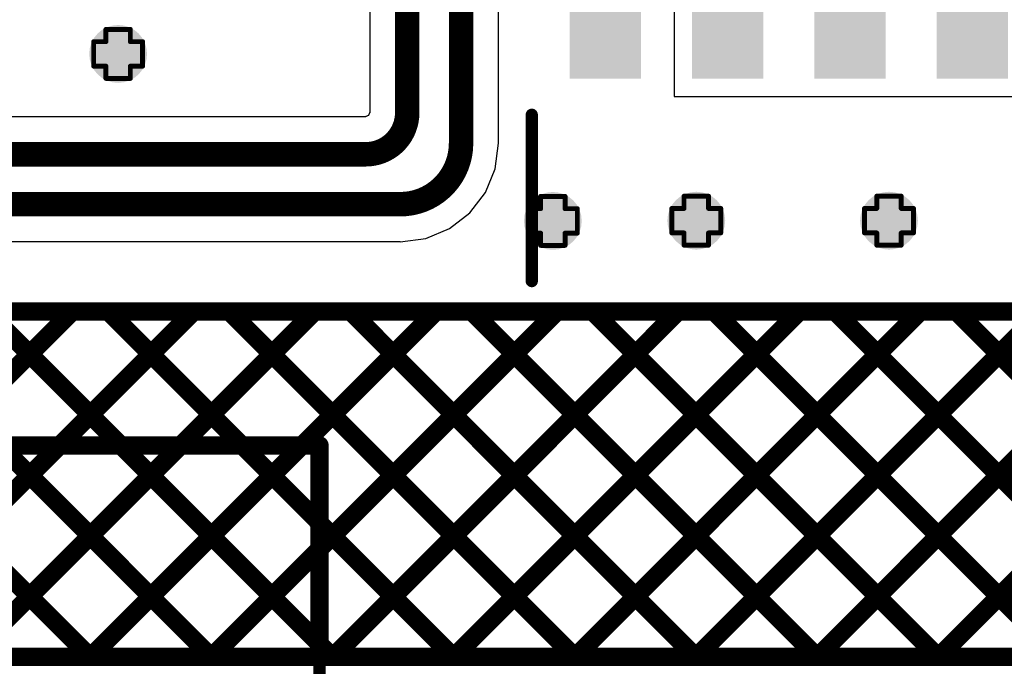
# Model space of a CAD drawing. Header units: inches. Extents: x -0.1 to 10.2, y 0 to 6.5.
# Tile 53 of 95: x 1.476 to 1.878, y 2.83 to 3.094. Entities that reach past the tile are written whole.
import ezdxf

# ---------------------------------------------------------------- set-up
doc = ezdxf.new("R2010")
doc.units = ezdxf.units.IN
doc.header["$MEASUREMENT"] = 0
for name, color, linetype in [('Bottom Layer', 5, 'Continuous'), ('Bottom Overlay', 54, 'Continuous'), ('Drill Drawing', 1, 'Continuous'), ('Top Layer', 1, 'Continuous'), ('Top Overlay', 2, 'Continuous'), ('Top Paste', 8, 'Continuous'), ('Top Solder', 216, 'Continuous'), ('Via Holes', 16, 'Continuous')]:
    doc.layers.add(name, color=color, linetype=linetype)

# ---------------------------------------------------------------- blocks, each defined once
blk = doc.blocks.new('SOIC_16_300____12')
at = {"layer": 'Top Layer'}
for points in [[(-0.22441, 0.18681), (-0.15945, 0.18681), (-0.15945, 0.16319), (-0.22441, 0.16319)], [(0.15945, 0.18681), (0.22441, 0.18681), (0.22441, 0.16319), (0.15945, 0.16319)], [(-0.22441, 0.13681), (-0.15945, 0.13681), (-0.15945, 0.11319), (-0.22441, 0.11319)], [(0.15945, 0.13681), (0.22441, 0.13681), (0.22441, 0.11319), (0.15945, 0.11319)], [(-0.22441, 0.08681), (-0.15945, 0.08681), (-0.15945, 0.06319), (-0.22441, 0.06319)], [(0.15945, 0.08681), (0.22441, 0.08681), (0.22441, 0.06319), (0.15945, 0.06319)], [(-0.22441, 0.03681), (-0.15945, 0.03681), (-0.15945, 0.01319), (-0.22441, 0.01319)], [(0.15945, 0.03681), (0.22441, 0.03681), (0.22441, 0.01319), (0.15945, 0.01319)], [(-0.22441, -0.01319), (-0.15945, -0.01319), (-0.15945, -0.03681), (-0.22441, -0.03681)], [(0.15945, -0.01319), (0.22441, -0.01319), (0.22441, -0.03681), (0.15945, -0.03681)], [(-0.22441, -0.06319), (-0.15945, -0.06319), (-0.15945, -0.08681), (-0.22441, -0.08681)], [(0.15945, -0.06319), (0.22441, -0.06319), (0.22441, -0.08681), (0.15945, -0.08681)], [(-0.22441, -0.11319), (-0.15945, -0.11319), (-0.15945, -0.13681), (-0.22441, -0.13681)], [(0.15945, -0.11319), (0.22441, -0.11319), (0.22441, -0.13681), (0.15945, -0.13681)], [(-0.22441, -0.16319), (-0.15945, -0.16319), (-0.15945, -0.18681), (-0.22441, -0.18681)], [(0.15945, -0.16319), (0.22441, -0.16319), (0.22441, -0.18681), (0.15945, -0.18681)]]:
    blk.add_hatch(color=1, dxfattribs=at).paths.add_polyline_path(points)
at = {"layer": 'Top Overlay'}
blk.add_hatch(color=2, dxfattribs=at).paths.add_polyline_path([(-0.156, 0.162), (-0.142, 0.162), (-0.142, 0.188), (-0.156, 0.188)])
at = {"layer": 'Top Paste'}
for points in [[(-0.22441, 0.18681), (-0.15945, 0.18681), (-0.15945, 0.16319), (-0.22441, 0.16319)], [(0.15945, 0.18681), (0.22441, 0.18681), (0.22441, 0.16319), (0.15945, 0.16319)], [(-0.22441, 0.13681), (-0.15945, 0.13681), (-0.15945, 0.11319), (-0.22441, 0.11319)], [(0.15945, 0.13681), (0.22441, 0.13681), (0.22441, 0.11319), (0.15945, 0.11319)], [(-0.22441, 0.08681), (-0.15945, 0.08681), (-0.15945, 0.06319), (-0.22441, 0.06319)], [(0.15945, 0.08681), (0.22441, 0.08681), (0.22441, 0.06319), (0.15945, 0.06319)], [(-0.22441, 0.03681), (-0.15945, 0.03681), (-0.15945, 0.01319), (-0.22441, 0.01319)], [(0.15945, 0.03681), (0.22441, 0.03681), (0.22441, 0.01319), (0.15945, 0.01319)], [(-0.22441, -0.01319), (-0.15945, -0.01319), (-0.15945, -0.03681), (-0.22441, -0.03681)], [(0.15945, -0.01319), (0.22441, -0.01319), (0.22441, -0.03681), (0.15945, -0.03681)], [(-0.22441, -0.06319), (-0.15945, -0.06319), (-0.15945, -0.08681), (-0.22441, -0.08681)], [(0.15945, -0.06319), (0.22441, -0.06319), (0.22441, -0.08681), (0.15945, -0.08681)], [(-0.22441, -0.11319), (-0.15945, -0.11319), (-0.15945, -0.13681), (-0.22441, -0.13681)], [(0.15945, -0.11319), (0.22441, -0.11319), (0.22441, -0.13681), (0.15945, -0.13681)], [(-0.22441, -0.16319), (-0.15945, -0.16319), (-0.15945, -0.18681), (-0.22441, -0.18681)], [(0.15945, -0.16319), (0.22441, -0.16319), (0.22441, -0.18681), (0.15945, -0.18681)]]:
    blk.add_hatch(color=8, dxfattribs=at).paths.add_polyline_path(points)
at = {"layer": 'Top Solder'}
for points in [[(-0.22717, 0.18957), (-0.15669, 0.18957), (-0.15669, 0.16043), (-0.22717, 0.16043)], [(0.15669, 0.18957), (0.22717, 0.18957), (0.22717, 0.16043), (0.15669, 0.16043)], [(-0.22717, 0.13957), (-0.15669, 0.13957), (-0.15669, 0.11043), (-0.22717, 0.11043)], [(0.15669, 0.13957), (0.22717, 0.13957), (0.22717, 0.11043), (0.15669, 0.11043)], [(-0.22717, 0.08957), (-0.15669, 0.08957), (-0.15669, 0.06043), (-0.22717, 0.06043)], [(0.15669, 0.08957), (0.22717, 0.08957), (0.22717, 0.06043), (0.15669, 0.06043)], [(-0.22717, 0.03957), (-0.15669, 0.03957), (-0.15669, 0.01043), (-0.22717, 0.01043)], [(0.15669, 0.03957), (0.22717, 0.03957), (0.22717, 0.01043), (0.15669, 0.01043)], [(-0.22717, -0.01043), (-0.15669, -0.01043), (-0.15669, -0.03957), (-0.22717, -0.03957)], [(0.15669, -0.01043), (0.22717, -0.01043), (0.22717, -0.03957), (0.15669, -0.03957)], [(-0.22717, -0.06043), (-0.15669, -0.06043), (-0.15669, -0.08957), (-0.22717, -0.08957)], [(0.15669, -0.06043), (0.22717, -0.06043), (0.22717, -0.08957), (0.15669, -0.08957)], [(-0.22717, -0.11043), (-0.15669, -0.11043), (-0.15669, -0.13957), (-0.22717, -0.13957)], [(0.15669, -0.11043), (0.22717, -0.11043), (0.22717, -0.13957), (0.15669, -0.13957)], [(-0.22717, -0.16043), (-0.15669, -0.16043), (-0.15669, -0.18957), (-0.22717, -0.18957)], [(0.15669, -0.16043), (0.22717, -0.16043), (0.22717, -0.18957), (0.15669, -0.18957)]]:
    blk.add_hatch(color=216, dxfattribs=at).paths.add_polyline_path(points)
at = {"layer": 'Top Overlay', "const_width": 0.00787}
for points in [[(-0.2363, 0.171), (-0.2363, 0.181)], [(-0.2313, 0.176), (-0.2363, 0.181)], [(-0.2363, 0.171), (-0.2313, 0.176)]]:
    blk.add_lwpolyline(points, dxfattribs=at)
at = {"layer": 'Top Overlay', "const_width": 0.00394}
for points in [[(-0.23827, 0.181, 1), (-0.23433, 0.181, 1)], [(-0.23827, 0.181, 1), (-0.23433, 0.181, 1)], [(-0.23327, 0.176, 1), (-0.22933, 0.176, 1)], [(-0.23327, 0.176, 1), (-0.22933, 0.176, 1)], [(-0.23827, 0.171, 1), (-0.23433, 0.171, 1)], [(-0.23827, 0.171, 1), (-0.23433, 0.171, 1)]]:
    blk.add_lwpolyline(points, format="xyb", close=True, dxfattribs=at)
blk = doc.blocks.new('X9555WV_2_12_6TV01_B_56')
at = {"layer": 'Bottom Overlay', "const_width": 0.005}
for points in [[(-0.755, -0.188), (-0.755, 0.17323)], [(0.755, 0.17323), (-0.755, 0.17323)]]:
    blk.add_lwpolyline(points, dxfattribs=at)
at = {"layer": 'Bottom Overlay', "const_width": 0.0025}
blk.add_lwpolyline([(-0.75625, 0.17323, 1), (-0.75375, 0.17323, 1)], format="xyb", close=True, dxfattribs=at)
blk.add_lwpolyline([(-0.75625, 0.17323, 1), (-0.75375, 0.17323, 1)], format="xyb", close=True, dxfattribs=at)

msp = doc.modelspace()

# ---------------------------------------------------------------- hatches: boundary and pattern name
at = {"layer": 'Bottom Layer'}
h = msp.add_hatch(color=5, dxfattribs=at)
edge = h.paths.add_edge_path()
edge.add_arc((1.51575, 3.08024), 0.01181, 0, 360)
h = msp.add_hatch(color=5, dxfattribs=at)
edge = h.paths.add_edge_path()
edge.add_arc((1.69336, 3.01204), 0.01181, 0, 360)
h = msp.add_hatch(color=5, dxfattribs=at)
edge = h.paths.add_edge_path()
edge.add_arc((1.75197, 3.01213), 0.01181, 0, 360)
h = msp.add_hatch(color=5, dxfattribs=at)
edge = h.paths.add_edge_path()
edge.add_arc((1.83071, 3.01213), 0.01181, 0, 360)
at = {"layer": 'Top Layer'}
h = msp.add_hatch(color=1, dxfattribs=at)
edge = h.paths.add_edge_path()
edge.add_arc((1.51575, 3.08024), 0.01181, 0, 360)
h = msp.add_hatch(color=1, dxfattribs=at)
edge = h.paths.add_edge_path()
edge.add_arc((1.69336, 3.01204), 0.01181, 0, 360)
h = msp.add_hatch(color=1, dxfattribs=at)
edge = h.paths.add_edge_path()
edge.add_arc((1.75197, 3.01213), 0.01181, 0, 360)
h = msp.add_hatch(color=1, dxfattribs=at)
edge = h.paths.add_edge_path()
edge.add_arc((1.83071, 3.01213), 0.01181, 0, 360)
at = {"layer": 'Via Holes'}
h = msp.add_hatch(color=7, dxfattribs=at)
edge = h.paths.add_edge_path()
edge.add_arc((1.51575, 3.08024), 0.00591, 0, 360)
h = msp.add_hatch(color=7, dxfattribs=at)
edge = h.paths.add_edge_path()
edge.add_arc((1.69336, 3.01204), 0.00591, 0, 360)
h = msp.add_hatch(color=7, dxfattribs=at)
edge = h.paths.add_edge_path()
edge.add_arc((1.75197, 3.01213), 0.00591, 0, 360)
h = msp.add_hatch(color=7, dxfattribs=at)
edge = h.paths.add_edge_path()
edge.add_arc((1.83071, 3.01213), 0.00591, 0, 360)

# ---------------------------------------------------------------- linework, layer by layer
at = {"layer": 'Bottom Layer'}
msp.add_line((4.54592, 2.97828), (0.01529, 2.97828), dxfattribs=at)
at = {"layer": 'Bottom Overlay', "const_width": 0.0075}
for points in [[(0.02014, 2.975), (4.53992, 2.975)], [(1.44239, 2.92035), (1.49703, 2.975)], [(1.46225, 2.975), (1.51689, 2.92035)], [(1.49189, 2.92035), (1.54653, 2.975)], [(1.51174, 2.975), (1.56639, 2.92035)], [(1.54138, 2.92035), (1.59603, 2.975)], [(1.56124, 2.975), (1.70224, 2.834)], [(1.59088, 2.92035), (1.64553, 2.975)], [(1.59803, 2.878), (1.69502, 2.975)], [(1.60352, 2.834), (1.74452, 2.975)], [(1.61074, 2.975), (1.75174, 2.834)], [(1.65302, 2.834), (1.79402, 2.975)], [(1.66024, 2.975), (1.80124, 2.834)], [(1.70252, 2.834), (1.84352, 2.975)], [(1.70973, 2.975), (1.85073, 2.834)], [(1.75201, 2.834), (1.89301, 2.975)], [(1.75923, 2.975), (1.90023, 2.834)], [(1.80151, 2.834), (1.94251, 2.975)], [(1.80873, 2.975), (1.94973, 2.834)], [(1.85101, 2.834), (1.99201, 2.975)], [(1.85823, 2.975), (1.99923, 2.834)], [(1.2368, 2.92035), (1.59803, 2.92035)], [(1.2368, 2.92035), (1.59803, 2.92035)], [(1.59803, 2.834), (1.59803, 2.92035)], [(1.59803, 2.834), (1.59803, 2.92035)], [(1.59803, 2.88872), (1.65274, 2.834)], [(1.59803, 2.83922), (1.60325, 2.834)], [(1.59803, 2.834), (2.18168, 2.834)]]:
    msp.add_lwpolyline(points, dxfattribs=at)
at = {"layer": 'Bottom Overlay', "const_width": 0.00375}
for points in [[(1.49516, 2.975, 1), (1.49891, 2.975, 1)], [(1.50987, 2.975, 1), (1.51362, 2.975, 1)], [(1.54466, 2.975, 1), (1.54841, 2.975, 1)], [(1.55937, 2.975, 1), (1.56312, 2.975, 1)], [(1.59415, 2.975, 1), (1.5979, 2.975, 1)], [(1.60886, 2.975, 1), (1.61261, 2.975, 1)], [(1.64365, 2.975, 1), (1.6474, 2.975, 1)], [(1.65836, 2.975, 1), (1.66211, 2.975, 1)], [(1.69315, 2.975, 1), (1.6969, 2.975, 1)], [(1.70786, 2.975, 1), (1.71161, 2.975, 1)], [(1.74265, 2.975, 1), (1.7464, 2.975, 1)], [(1.75736, 2.975, 1), (1.76111, 2.975, 1)], [(1.79214, 2.975, 1), (1.79589, 2.975, 1)], [(1.80685, 2.975, 1), (1.8106, 2.975, 1)], [(1.84164, 2.975, 1), (1.84539, 2.975, 1)], [(1.85635, 2.975, 1), (1.8601, 2.975, 1)], [(1.49001, 2.92035, 1), (1.49376, 2.92035, 1)], [(1.51502, 2.92035, 1), (1.51877, 2.92035, 1)], [(1.53951, 2.92035, 1), (1.54326, 2.92035, 1)], [(1.56452, 2.92035, 1), (1.56827, 2.92035, 1)], [(1.58901, 2.92035, 1), (1.59276, 2.92035, 1)], [(1.59615, 2.92035, 1), (1.5999, 2.92035, 1)], [(1.59615, 2.92035, 1), (1.5999, 2.92035, 1)], [(1.59615, 2.92035, 1), (1.5999, 2.92035, 1)], [(1.59615, 2.92035, 1), (1.5999, 2.92035, 1)], [(1.59615, 2.88872, 1), (1.5999, 2.88872, 1)], [(1.59615, 2.878, 1), (1.5999, 2.878, 1)], [(1.59615, 2.83922, 1), (1.5999, 2.83922, 1)], [(1.59615, 2.834, 1), (1.5999, 2.834, 1)], [(1.59615, 2.834, 1), (1.5999, 2.834, 1)], [(1.59615, 2.834, 1), (1.5999, 2.834, 1)], [(1.60137, 2.834, 1), (1.60512, 2.834, 1)], [(1.60165, 2.834, 1), (1.6054, 2.834, 1)], [(1.65087, 2.834, 1), (1.65462, 2.834, 1)], [(1.65114, 2.834, 1), (1.65489, 2.834, 1)], [(1.70037, 2.834, 1), (1.70412, 2.834, 1)], [(1.70064, 2.834, 1), (1.70439, 2.834, 1)], [(1.74986, 2.834, 1), (1.75361, 2.834, 1)], [(1.75014, 2.834, 1), (1.75389, 2.834, 1)], [(1.79936, 2.834, 1), (1.80311, 2.834, 1)], [(1.79964, 2.834, 1), (1.80339, 2.834, 1)], [(1.84886, 2.834, 1), (1.85261, 2.834, 1)], [(1.84913, 2.834, 1), (1.85288, 2.834, 1)]]:
    msp.add_lwpolyline(points, format="xyb", close=True, dxfattribs=at)
at = {"layer": 'Drill Drawing', "const_width": 0.002}
for points in [[(1.51075, 3.08524), (1.51075, 3.09024)], [(1.51075, 3.09024), (1.52075, 3.09024)], [(1.52075, 3.08524), (1.52075, 3.09024)], [(1.50575, 3.07524), (1.50575, 3.08524)], [(1.50575, 3.08524), (1.51075, 3.08524)], [(1.52075, 3.08524), (1.52575, 3.08524)], [(1.52575, 3.07524), (1.52575, 3.08524)], [(1.50575, 3.07524), (1.51075, 3.07524)], [(1.51075, 3.07024), (1.51075, 3.07524)], [(1.52075, 3.07524), (1.52575, 3.07524)], [(1.52075, 3.07024), (1.52075, 3.07524)], [(1.51075, 3.07024), (1.52075, 3.07024)], [(1.68836, 3.01704), (1.68836, 3.02204)], [(1.68836, 3.02204), (1.69836, 3.02204)], [(1.69836, 3.01704), (1.69836, 3.02204)], [(1.74697, 3.01713), (1.74697, 3.02213)], [(1.74697, 3.02213), (1.75697, 3.02213)], [(1.75697, 3.01713), (1.75697, 3.02213)], [(1.82571, 3.01713), (1.82571, 3.02213)], [(1.82571, 3.02213), (1.83571, 3.02213)], [(1.83571, 3.01713), (1.83571, 3.02213)], [(1.68336, 3.00704), (1.68336, 3.01704)], [(1.68336, 3.01704), (1.68836, 3.01704)], [(1.69836, 3.01704), (1.70336, 3.01704)], [(1.70336, 3.00704), (1.70336, 3.01704)], [(1.74197, 3.00713), (1.74197, 3.01713)], [(1.74197, 3.01713), (1.74697, 3.01713)], [(1.75697, 3.01713), (1.76197, 3.01713)], [(1.76197, 3.00713), (1.76197, 3.01713)], [(1.82071, 3.00713), (1.82071, 3.01713)], [(1.82071, 3.01713), (1.82571, 3.01713)], [(1.83571, 3.01713), (1.84071, 3.01713)], [(1.84071, 3.00713), (1.84071, 3.01713)], [(1.68336, 3.00704), (1.68836, 3.00704)], [(1.68836, 3.00204), (1.68836, 3.00704)], [(1.69836, 3.00704), (1.70336, 3.00704)], [(1.69836, 3.00204), (1.69836, 3.00704)], [(1.74197, 3.00713), (1.74697, 3.00713)], [(1.74697, 3.00213), (1.74697, 3.00713)], [(1.75697, 3.00713), (1.76197, 3.00713)], [(1.75697, 3.00213), (1.75697, 3.00713)], [(1.82071, 3.00713), (1.82571, 3.00713)], [(1.82571, 3.00213), (1.82571, 3.00713)], [(1.83571, 3.00713), (1.84071, 3.00713)], [(1.83571, 3.00213), (1.83571, 3.00713)], [(1.68836, 3.00204), (1.69836, 3.00204)], [(1.74697, 3.00213), (1.75697, 3.00213)], [(1.82571, 3.00213), (1.83571, 3.00213)]]:
    msp.add_lwpolyline(points, dxfattribs=at)
at = {"layer": 'Drill Drawing', "const_width": 0.001}
for points in [[(1.51025, 3.09024, 1), (1.51125, 3.09024, 1)], [(1.51025, 3.09024, 1), (1.51125, 3.09024, 1)], [(1.52025, 3.09024, 1), (1.52125, 3.09024, 1)], [(1.52025, 3.09024, 1), (1.52125, 3.09024, 1)], [(1.50525, 3.08524, 1), (1.50625, 3.08524, 1)], [(1.50525, 3.08524, 1), (1.50625, 3.08524, 1)], [(1.51025, 3.08524, 1), (1.51125, 3.08524, 1)], [(1.51025, 3.08524, 1), (1.51125, 3.08524, 1)], [(1.52025, 3.08524, 1), (1.52125, 3.08524, 1)], [(1.52025, 3.08524, 1), (1.52125, 3.08524, 1)], [(1.52525, 3.08524, 1), (1.52625, 3.08524, 1)], [(1.52525, 3.08524, 1), (1.52625, 3.08524, 1)], [(1.50525, 3.07524, 1), (1.50625, 3.07524, 1)], [(1.50525, 3.07524, 1), (1.50625, 3.07524, 1)], [(1.51025, 3.07524, 1), (1.51125, 3.07524, 1)], [(1.51025, 3.07524, 1), (1.51125, 3.07524, 1)], [(1.52025, 3.07524, 1), (1.52125, 3.07524, 1)], [(1.52025, 3.07524, 1), (1.52125, 3.07524, 1)], [(1.52525, 3.07524, 1), (1.52625, 3.07524, 1)], [(1.52525, 3.07524, 1), (1.52625, 3.07524, 1)], [(1.51025, 3.07024, 1), (1.51125, 3.07024, 1)], [(1.51025, 3.07024, 1), (1.51125, 3.07024, 1)], [(1.52025, 3.07024, 1), (1.52125, 3.07024, 1)], [(1.52025, 3.07024, 1), (1.52125, 3.07024, 1)], [(1.68786, 3.02204, 1), (1.68886, 3.02204, 1)], [(1.68786, 3.02204, 1), (1.68886, 3.02204, 1)], [(1.69786, 3.02204, 1), (1.69886, 3.02204, 1)], [(1.69786, 3.02204, 1), (1.69886, 3.02204, 1)], [(1.74647, 3.02213, 1), (1.74747, 3.02213, 1)], [(1.74647, 3.02213, 1), (1.74747, 3.02213, 1)], [(1.75647, 3.02213, 1), (1.75747, 3.02213, 1)], [(1.75647, 3.02213, 1), (1.75747, 3.02213, 1)], [(1.82521, 3.02213, 1), (1.82621, 3.02213, 1)], [(1.82521, 3.02213, 1), (1.82621, 3.02213, 1)], [(1.83521, 3.02213, 1), (1.83621, 3.02213, 1)], [(1.83521, 3.02213, 1), (1.83621, 3.02213, 1)], [(1.68286, 3.01704, 1), (1.68386, 3.01704, 1)], [(1.68286, 3.01704, 1), (1.68386, 3.01704, 1)], [(1.68786, 3.01704, 1), (1.68886, 3.01704, 1)], [(1.68786, 3.01704, 1), (1.68886, 3.01704, 1)], [(1.69786, 3.01704, 1), (1.69886, 3.01704, 1)], [(1.69786, 3.01704, 1), (1.69886, 3.01704, 1)], [(1.70286, 3.01704, 1), (1.70386, 3.01704, 1)], [(1.70286, 3.01704, 1), (1.70386, 3.01704, 1)], [(1.74147, 3.01713, 1), (1.74247, 3.01713, 1)], [(1.74147, 3.01713, 1), (1.74247, 3.01713, 1)], [(1.74647, 3.01713, 1), (1.74747, 3.01713, 1)], [(1.74647, 3.01713, 1), (1.74747, 3.01713, 1)], [(1.75647, 3.01713, 1), (1.75747, 3.01713, 1)], [(1.75647, 3.01713, 1), (1.75747, 3.01713, 1)], [(1.76147, 3.01713, 1), (1.76247, 3.01713, 1)], [(1.76147, 3.01713, 1), (1.76247, 3.01713, 1)], [(1.82021, 3.01713, 1), (1.82121, 3.01713, 1)], [(1.82021, 3.01713, 1), (1.82121, 3.01713, 1)], [(1.82521, 3.01713, 1), (1.82621, 3.01713, 1)], [(1.82521, 3.01713, 1), (1.82621, 3.01713, 1)], [(1.83521, 3.01713, 1), (1.83621, 3.01713, 1)], [(1.83521, 3.01713, 1), (1.83621, 3.01713, 1)], [(1.84021, 3.01713, 1), (1.84121, 3.01713, 1)], [(1.84021, 3.01713, 1), (1.84121, 3.01713, 1)], [(1.68286, 3.00704, 1), (1.68386, 3.00704, 1)], [(1.68286, 3.00704, 1), (1.68386, 3.00704, 1)], [(1.68786, 3.00704, 1), (1.68886, 3.00704, 1)], [(1.68786, 3.00704, 1), (1.68886, 3.00704, 1)], [(1.69786, 3.00704, 1), (1.69886, 3.00704, 1)], [(1.69786, 3.00704, 1), (1.69886, 3.00704, 1)], [(1.70286, 3.00704, 1), (1.70386, 3.00704, 1)], [(1.70286, 3.00704, 1), (1.70386, 3.00704, 1)], [(1.74147, 3.00713, 1), (1.74247, 3.00713, 1)], [(1.74147, 3.00713, 1), (1.74247, 3.00713, 1)], [(1.74647, 3.00713, 1), (1.74747, 3.00713, 1)], [(1.74647, 3.00713, 1), (1.74747, 3.00713, 1)], [(1.75647, 3.00713, 1), (1.75747, 3.00713, 1)], [(1.75647, 3.00713, 1), (1.75747, 3.00713, 1)], [(1.76147, 3.00713, 1), (1.76247, 3.00713, 1)], [(1.76147, 3.00713, 1), (1.76247, 3.00713, 1)], [(1.82021, 3.00713, 1), (1.82121, 3.00713, 1)], [(1.82021, 3.00713, 1), (1.82121, 3.00713, 1)], [(1.82521, 3.00713, 1), (1.82621, 3.00713, 1)], [(1.82521, 3.00713, 1), (1.82621, 3.00713, 1)], [(1.83521, 3.00713, 1), (1.83621, 3.00713, 1)], [(1.83521, 3.00713, 1), (1.83621, 3.00713, 1)], [(1.84021, 3.00713, 1), (1.84121, 3.00713, 1)], [(1.84021, 3.00713, 1), (1.84121, 3.00713, 1)], [(1.68786, 3.00204, 1), (1.68886, 3.00204, 1)], [(1.68786, 3.00204, 1), (1.68886, 3.00204, 1)], [(1.69786, 3.00204, 1), (1.69886, 3.00204, 1)], [(1.69786, 3.00204, 1), (1.69886, 3.00204, 1)], [(1.74647, 3.00213, 1), (1.74747, 3.00213, 1)], [(1.74647, 3.00213, 1), (1.74747, 3.00213, 1)], [(1.75647, 3.00213, 1), (1.75747, 3.00213, 1)], [(1.75647, 3.00213, 1), (1.75747, 3.00213, 1)], [(1.82521, 3.00213, 1), (1.82621, 3.00213, 1)], [(1.82521, 3.00213, 1), (1.82621, 3.00213, 1)], [(1.83521, 3.00213, 1), (1.83621, 3.00213, 1)], [(1.83521, 3.00213, 1), (1.83621, 3.00213, 1)]]:
    msp.add_lwpolyline(points, format="xyb", close=True, dxfattribs=at)
at = {"layer": 'Top Layer'}
for p, q in [((1.67116, 3.04373), (1.67116, 3.52349)), ((1.74295, 3.1478), (1.74295, 3.06283)), ((1.61856, 3.12852), (1.61856, 3.0562)), ((1.74295, 3.06283), (1.78495, 3.06283)), ((1.78495, 3.06283), (1.78657, 3.06283)), ((1.78657, 3.06283), (1.79295, 3.06283)), ((1.79295, 3.06283), (1.79457, 3.06283)), ((1.79457, 3.06283), (1.83657, 3.06283)), ((1.83657, 3.06283), (1.83657, 3.06283)), ((1.83657, 3.06283), (1.84295, 3.06283)), ((1.84295, 3.06283), (1.84295, 3.06283)), ((1.84295, 3.06283), (1.88657, 3.06283)), ((1.61691, 3.05455), (0.99764, 3.05455)), ((1.61802, 3.05509), (1.61691, 3.05464)), ((1.61691, 3.05464), (1.61691, 3.05455)), ((1.61848, 3.0562), (1.61802, 3.05509)), ((1.61856, 3.0562), (1.61848, 3.0562)), ((1.66984, 3.03332), (1.67121, 3.04373)), ((1.67121, 3.04373), (1.67116, 3.04373)), ((1.66583, 3.02362), (1.66984, 3.03332)), ((1.65944, 3.0153), (1.66583, 3.02362)), ((1.65111, 3.00891), (1.65944, 3.0153)), ((1.64141, 3.00489), (1.65111, 3.00891)), ((0.89949, 3.00357), (1.631, 3.00357)), ((1.631, 3.00352), (1.64141, 3.00489)), ((1.631, 3.00357), (1.631, 3.00352)), ((4.54592, 2.97836), (0.1492, 2.97836))]:
    msp.add_line(p, q, dxfattribs=at)
at = {"layer": 'Top Layer', "const_width": 0.01}
for points in [[(1.63386, 3.0562), (1.63386, 3.56258)], [(1.65587, 3.04373), (1.65587, 3.52349)], [(0.98929, 3.03925), (1.61691, 3.03925)], [(0.89949, 3.01886), (1.631, 3.01886)]]:
    msp.add_lwpolyline(points, dxfattribs=at)
for points in [[(1.63386, 3.0562, -0.414214), (1.61691, 3.03925)], [(1.65587, 3.04373, -0.414214), (1.631, 3.01886)]]:
    msp.add_lwpolyline(points, format="xyb", dxfattribs=at)
at = {"layer": 'Top Layer', "const_width": 0.005}
for points in [[(1.63136, 3.0562, 1), (1.63636, 3.0562, 1)], [(1.63136, 3.0562, 1), (1.63636, 3.0562, 1)], [(1.65337, 3.04373, 1), (1.65837, 3.04373, 1)], [(1.65337, 3.04373, 1), (1.65837, 3.04373, 1)], [(1.61441, 3.03925, 1), (1.61941, 3.03925, 1)], [(1.61441, 3.03925, 1), (1.61941, 3.03925, 1)], [(1.6285, 3.01886, 1), (1.6335, 3.01886, 1)], [(1.6285, 3.01886, 1), (1.6335, 3.01886, 1)]]:
    msp.add_lwpolyline(points, format="xyb", close=True, dxfattribs=at)
at = {"layer": 'Top Overlay'}
for points, const_width in [([(1.68476, 2.98745), (1.68476, 3.05539)], 0.005), ([(0.139, 2.975), (4.54592, 2.975)], 0.0075), ([(1.35603, 2.834), (1.49703, 2.975)], 0.0075), ([(1.36325, 2.975), (1.50425, 2.834)], 0.0075), ([(1.40553, 2.834), (1.54653, 2.975)], 0.0075), ([(1.41275, 2.975), (1.55375, 2.834)], 0.0075), ([(1.45503, 2.834), (1.59603, 2.975)], 0.0075), ([(1.46225, 2.975), (1.60325, 2.834)], 0.0075), ([(1.50453, 2.834), (1.64553, 2.975)], 0.0075), ([(1.51174, 2.975), (1.65274, 2.834)], 0.0075), ([(1.55402, 2.834), (1.69502, 2.975)], 0.0075), ([(1.56124, 2.975), (1.70224, 2.834)], 0.0075), ([(1.60352, 2.834), (1.74452, 2.975)], 0.0075), ([(1.61074, 2.975), (1.75174, 2.834)], 0.0075), ([(1.65302, 2.834), (1.79402, 2.975)], 0.0075), ([(1.66024, 2.975), (1.80124, 2.834)], 0.0075), ([(1.70252, 2.834), (1.84352, 2.975)], 0.0075), ([(1.70973, 2.975), (1.85073, 2.834)], 0.0075), ([(1.75201, 2.834), (1.89301, 2.975)], 0.0075), ([(1.75923, 2.975), (1.90023, 2.834)], 0.0075), ([(1.80151, 2.834), (1.94251, 2.975)], 0.0075), ([(1.80873, 2.975), (1.94973, 2.834)], 0.0075), ([(1.85101, 2.834), (1.99201, 2.975)], 0.0075), ([(1.85823, 2.975), (1.99923, 2.834)], 0.0075), ([(0.255, 2.834), (4.42345, 2.834)], 0.0075)]:
    msp.add_lwpolyline(points, dxfattribs=dict(at, const_width=const_width))
for points, const_width in [([(1.68351, 3.05539, 1), (1.68601, 3.05539, 1)], 0.0025), ([(1.68351, 2.98745, 1), (1.68601, 2.98745, 1)], 0.0025), ([(1.49516, 2.975, 1), (1.49891, 2.975, 1)], 0.00375), ([(1.50987, 2.975, 1), (1.51362, 2.975, 1)], 0.00375), ([(1.54466, 2.975, 1), (1.54841, 2.975, 1)], 0.00375), ([(1.55937, 2.975, 1), (1.56312, 2.975, 1)], 0.00375), ([(1.59415, 2.975, 1), (1.5979, 2.975, 1)], 0.00375), ([(1.60886, 2.975, 1), (1.61261, 2.975, 1)], 0.00375), ([(1.64365, 2.975, 1), (1.6474, 2.975, 1)], 0.00375), ([(1.65836, 2.975, 1), (1.66211, 2.975, 1)], 0.00375), ([(1.69315, 2.975, 1), (1.6969, 2.975, 1)], 0.00375), ([(1.70786, 2.975, 1), (1.71161, 2.975, 1)], 0.00375), ([(1.74265, 2.975, 1), (1.7464, 2.975, 1)], 0.00375), ([(1.75736, 2.975, 1), (1.76111, 2.975, 1)], 0.00375), ([(1.79214, 2.975, 1), (1.79589, 2.975, 1)], 0.00375), ([(1.80685, 2.975, 1), (1.8106, 2.975, 1)], 0.00375), ([(1.84164, 2.975, 1), (1.84539, 2.975, 1)], 0.00375), ([(1.85635, 2.975, 1), (1.8601, 2.975, 1)], 0.00375), ([(1.50238, 2.834, 1), (1.50613, 2.834, 1)], 0.00375), ([(1.50265, 2.834, 1), (1.5064, 2.834, 1)], 0.00375), ([(1.55187, 2.834, 1), (1.55562, 2.834, 1)], 0.00375), ([(1.55215, 2.834, 1), (1.5559, 2.834, 1)], 0.00375), ([(1.60137, 2.834, 1), (1.60512, 2.834, 1)], 0.00375), ([(1.60165, 2.834, 1), (1.6054, 2.834, 1)], 0.00375), ([(1.65087, 2.834, 1), (1.65462, 2.834, 1)], 0.00375), ([(1.65114, 2.834, 1), (1.65489, 2.834, 1)], 0.00375), ([(1.70037, 2.834, 1), (1.70412, 2.834, 1)], 0.00375), ([(1.70064, 2.834, 1), (1.70439, 2.834, 1)], 0.00375), ([(1.74986, 2.834, 1), (1.75361, 2.834, 1)], 0.00375), ([(1.75014, 2.834, 1), (1.75389, 2.834, 1)], 0.00375), ([(1.79936, 2.834, 1), (1.80311, 2.834, 1)], 0.00375), ([(1.79964, 2.834, 1), (1.80339, 2.834, 1)], 0.00375), ([(1.84886, 2.834, 1), (1.85261, 2.834, 1)], 0.00375), ([(1.84913, 2.834, 1), (1.85288, 2.834, 1)], 0.00375)]:
    msp.add_lwpolyline(points, format="xyb", close=True, dxfattribs=dict(at, const_width=const_width))

# ---------------------------------------------------------------- block references
at = {"rotation": 270}
for name, p in [('SOIC_16_300____12', (1.88976, 2.91339)), ('X9555WV_2_12_6TV01_B_56', (1.4248, 2.16535))]:
    msp.add_blockref(name, p, dxfattribs=at)

doc.saveas('drawing.dxf')
